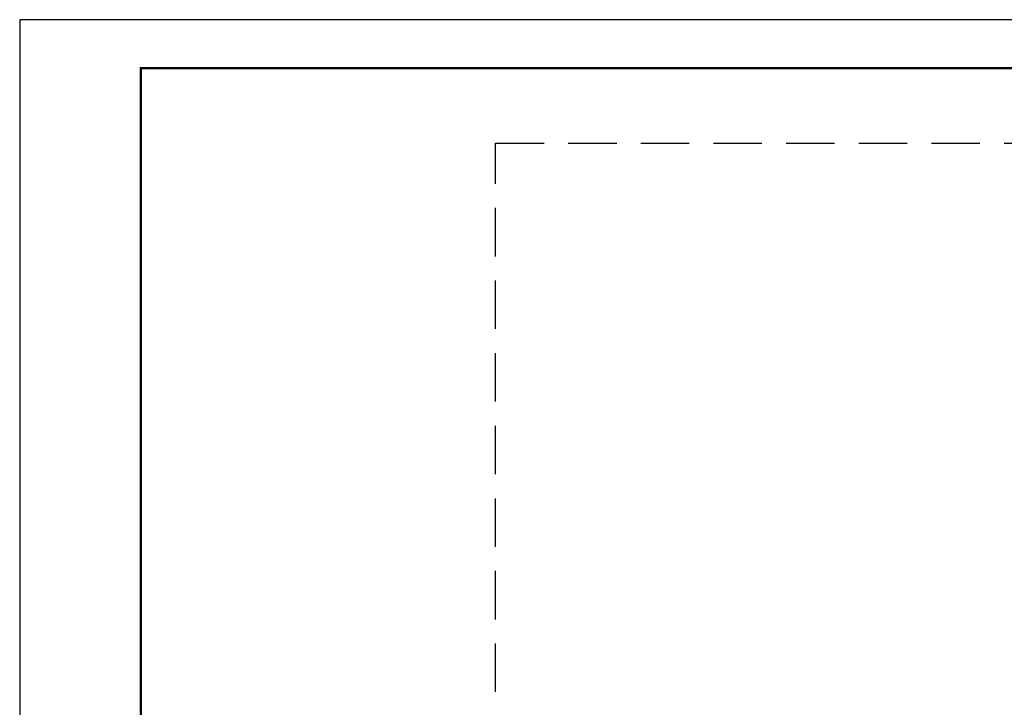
# Model space of a CAD drawing. Header units: millimetres. Extents: x -15 to 153, y -141 to 37.
# Tile 10 of 98: x -15 to 5, y -96 to -82. Entities that reach past the tile are written whole.
import ezdxf

# ---------------------------------------------------------------- set-up
doc = ezdxf.new("R2010")
doc.units = ezdxf.units.MM
doc.header["$MEASUREMENT"] = 0
doc.linetypes.add('HIDDEN', pattern=[0.375, 0.25, -0.125])
doc.layers.get('0').update_dxf_attribs({"color": 5, "lineweight": 20})
for name, color, linetype in [('HACHURA', 8, 'Continuous'), ('XX-CARIMBO', 9, 'Continuous'), ('XX-FOLHA', 253, 'Continuous')]:
    doc.layers.add(name, color=color, linetype=linetype)

# ---------------------------------------------------------------- blocks, each defined once
blk = doc.blocks.new('Aprovacao A-1_SC')
at = {"layer": 'XX-CARIMBO', "ltscale": 0.5}
for p, q in [((0, 594), (0, 0)), ((840, 594), (0, 594))]:
    blk.add_line(p, q, dxfattribs=at)
at = {"layer": 'XX-FOLHA'}
blk.add_line((25, 594), (15, 594), dxfattribs=at)
at = {"layer": 'XX-FOLHA', "ltscale": 0.5}
blk.add_line((15, 594), (15, 594), dxfattribs=at)
at = {"layer": 'XX-FOLHA', "ltscale": 0.5, "const_width": 0.5}
blk.add_lwpolyline([(25, 584), (25, 10), (830, 10), (830, 584), (25, 584)], dxfattribs=at)

msp = doc.modelspace()

# ---------------------------------------------------------------- linework, layer by layer
at = {"layer": 'HACHURA', "linetype": 'HIDDEN', "ltscale": 4}
msp.add_lwpolyline([(-5.653, -84.31), (40.526, -84.31), (40.526, -115.149), (-5.653, -115.149)], close=True, dxfattribs=at)

# ---------------------------------------------------------------- block references
at = {"xscale": 0.1, "yscale": 0.1, "zscale": 0.1}
msp.add_blockref('Aprovacao A-1_SC', (-15.483, -141.16), dxfattribs=at)

doc.saveas('drawing.dxf')
